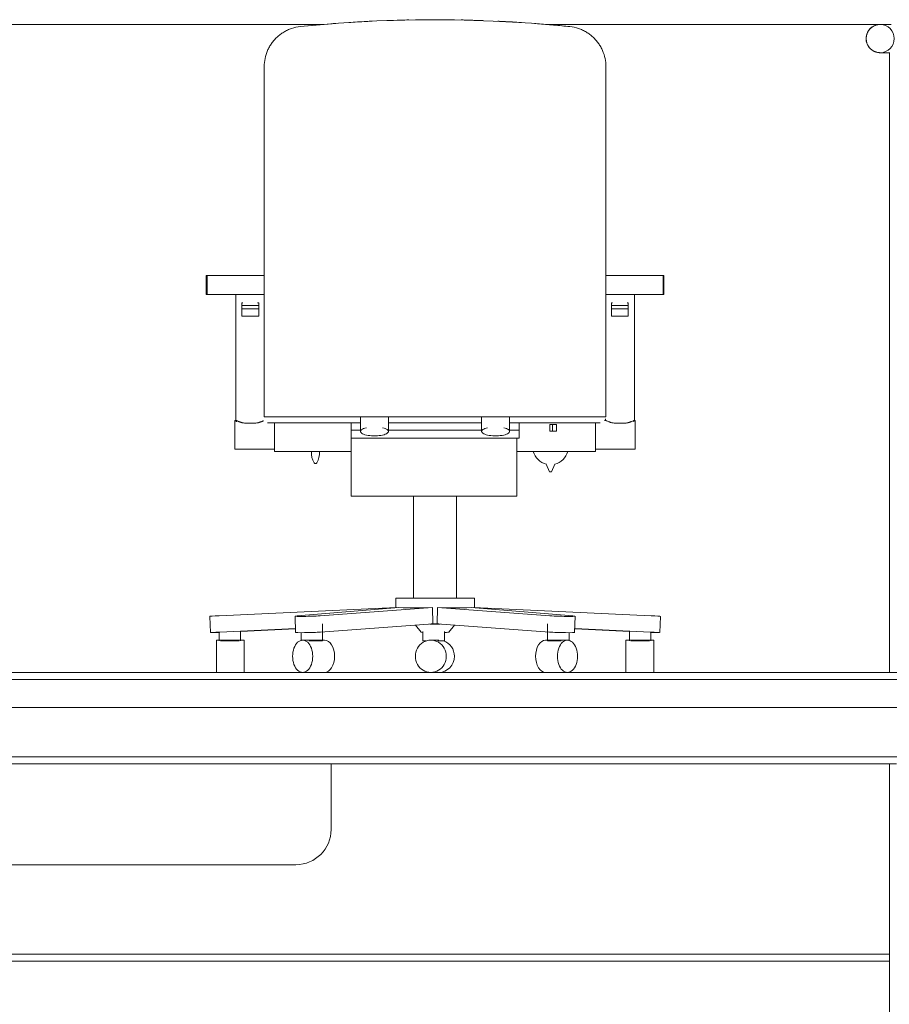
# Model space of a CAD drawing. Header units: metres. Extents: x 3.7 to 90.5, y -1.7 to 14.3.
# Tile 50 of 172: x 33.8 to 35, y 5.6 to 7. Entities that reach past the tile are written whole.
import ezdxf

# ---------------------------------------------------------------- set-up
doc = ezdxf.new("R2010")
doc.units = ezdxf.units.M
for name, color, linetype, lineweight in [('A-DOOR', 7, 'Continuous', 18), ('A-FLOR', 7, 'Continuous', 18), ('A-FLOR-MCUT', 7, 'Continuous', 18), ('E-LITE-EQPM', 7, 'Continuous', 18), ('I-FURN', 7, 'Continuous', 18), ('S-BEAM', 7, 'Continuous', 18), ('S-COLS', 7, 'Continuous', 18)]:
    doc.layers.add(name, color=color, linetype=linetype, lineweight=lineweight)

# ---------------------------------------------------------------- blocks, each defined once
blk = doc.blocks.new('Porta sala de aula e laboratorio - P1 PORTA ESTUDIO-V5-Corte 1')
at = {"layer": 'A-DOOR', "flags": 128}
for points in [[(34.9743, 6.94), (34.9744, 6.9408), (34.9744, 6.9416), (34.9745, 6.9424), (34.9746, 6.9432), (34.9747, 6.944), (34.9749, 6.9448), (34.9751, 6.9455), (34.9754, 6.9463), (34.9756, 6.947), (34.9759, 6.9478), (34.9762, 6.9485), (34.9766, 6.9492), (34.977, 6.9499), (34.9774, 6.9506), (34.9778, 6.9513), (34.9783, 6.9519), (34.9788, 6.9526), (34.9793, 6.9532), (34.9798, 6.9538)], [(34.9804, 6.9543), (34.981, 6.9549), (34.9816, 6.9554), (34.9822, 6.9559), (34.9829, 6.9564), (34.9835, 6.9568), (34.9842, 6.9572), (34.9849, 6.9576), (34.9856, 6.958), (34.9864, 6.9583), (34.9871, 6.9586), (34.9878, 6.9589), (34.9886, 6.9592), (34.9894, 6.9594), (34.9902, 6.9596), (34.9909, 6.9597), (34.9917, 6.9598), (34.9925, 6.9599), (34.9933, 6.96), (34.9941, 6.96)], [(34.9944, 6.96), (34.9946, 6.96), (34.9947, 6.96), (34.9949, 6.96), (34.9952, 6.96), (34.9955, 6.96), (34.9959, 6.96), (34.9963, 6.96), (34.9967, 6.96), (34.9972, 6.96), (34.9977, 6.96), (34.9983, 6.96), (34.9989, 6.96), (34.9996, 6.96), (35.0003, 6.96), (35.001, 6.96), (35.0018, 6.96), (35.0026, 6.96), (35.0034, 6.96), (35.0043, 6.96), (35.0052, 6.96), (35.0062, 6.96), (35.0071, 6.96), (35.0081, 6.96)], [(34.98, 6.9261), (34.9794, 6.9267), (34.9789, 6.9273), (34.9784, 6.9279), (34.978, 6.9285), (34.9775, 6.9292), (34.9771, 6.9299), (34.9767, 6.9306), (34.9763, 6.9313), (34.976, 6.932), (34.9757, 6.9328), (34.9754, 6.9335), (34.9752, 6.9343), (34.975, 6.935), (34.9748, 6.9358), (34.9746, 6.9366), (34.9745, 6.9374), (34.9744, 6.9382), (34.9744, 6.939), (34.9743, 6.9398)], [(34.9943, 6.92), (34.9935, 6.92), (34.9927, 6.9201), (34.9919, 6.9201), (34.9912, 6.9203), (34.9904, 6.9204), (34.9896, 6.9206), (34.9888, 6.9208), (34.988, 6.921), (34.9873, 6.9213), (34.9866, 6.9216), (34.9858, 6.9219), (34.9851, 6.9223), (34.9844, 6.9226), (34.9837, 6.9231), (34.983, 6.9235), (34.9824, 6.924), (34.9818, 6.9244), (34.9812, 6.925), (34.9806, 6.9255)], [(35.0074, 6.92), (35.0064, 6.92), (35.0055, 6.92), (35.0046, 6.92), (35.0037, 6.92), (35.0028, 6.92), (35.002, 6.92), (35.0012, 6.92), (35.0005, 6.92), (34.9998, 6.92), (34.9991, 6.92), (34.9985, 6.92), (34.9979, 6.92), (34.9973, 6.92), (34.9968, 6.92), (34.9964, 6.92), (34.996, 6.92), (34.9956, 6.92), (34.9953, 6.92), (34.995, 6.92), (34.9948, 6.92), (34.9946, 6.92), (34.9945, 6.92)]]:
    blk.add_lwpolyline(points, dxfattribs=at)
at = {"layer": 'A-DOOR'}
for start, end in [(0, 180), (180, 0)]:
    blk.add_arc((34.9943, 6.94), 0.02, start, end, dxfattribs=at)
blk = doc.blocks.new('63_PHILIPS_SmartBalance Wall-mounted_WL484W - 1xLED46S_840-8157319-Corte 1')
at = {"layer": 'E-LITE-EQPM'}
for p, q in [((33.3148, 5.91), (33.3148, 5.817)), ((34.2148, 5.817), (34.2148, 5.91)), ((33.3648, 5.767), (34.1648, 5.767))]:
    blk.add_line(p, q, dxfattribs=at)
for centre, start, end in [((33.3648, 5.817), 180, 270), ((34.1648, 5.817), 270, 0)]:
    blk.add_arc(centre, 0.05, start, end, dxfattribs=at)
blk = doc.blocks.new('CADEIRA GIRATÓRIA OPERACIONAL COM BRAÇO - High Back Fully Upholstered-V35-Corte 1')
at = {"layer": 'I-FURN'}
for p, q in [((34.0375, 6.6037), (34.0375, 6.5767)), ((34.0377, 6.6037), (34.0375, 6.6037)), ((34.0377, 6.6037), (34.0386, 6.6037)), ((34.0386, 6.6037), (34.0386, 6.5767)), ((34.1175, 6.6037), (34.0386, 6.6037)), ((34.1198, 6.6037), (34.1175, 6.6037)), ((34.6072, 6.6037), (34.6049, 6.6037)), ((34.6861, 6.6037), (34.6072, 6.6037)), ((34.6861, 6.5767), (34.6861, 6.6037)), ((34.6861, 6.6037), (34.687, 6.6037)), ((34.6871, 6.6037), (34.687, 6.6037)), ((34.6871, 6.5767), (34.6871, 6.6037)), ((34.0375, 6.5767), (34.0377, 6.5767)), ((34.0386, 6.5767), (34.0377, 6.5767)), ((34.0386, 6.5767), (34.1175, 6.5767)), ((34.0794, 6.5762), (34.0794, 6.3976)), ((34.1175, 6.5767), (34.1198, 6.5767)), ((34.6049, 6.5767), (34.6072, 6.5767)), ((34.6072, 6.5767), (34.6861, 6.5767)), ((34.6453, 6.3976), (34.6453, 6.5762)), ((34.687, 6.5767), (34.6861, 6.5767)), ((34.687, 6.5767), (34.6871, 6.5767)), ((34.0879, 6.5611), (34.0879, 6.5649)), ((34.0879, 6.5649), (34.0894, 6.5649)), ((34.0879, 6.5564), (34.0879, 6.5611)), ((34.112, 6.5611), (34.0879, 6.5611)), ((34.1104, 6.5649), (34.112, 6.5649)), ((34.112, 6.5649), (34.112, 6.5611)), ((34.112, 6.5611), (34.112, 6.5564)), ((34.6127, 6.5611), (34.6127, 6.5649)), ((34.6142, 6.5649), (34.6127, 6.5649)), ((34.6127, 6.5564), (34.6127, 6.5611)), ((34.6127, 6.5611), (34.6367, 6.5611)), ((34.6367, 6.5649), (34.6352, 6.5649)), ((34.6367, 6.5649), (34.6367, 6.5611)), ((34.6367, 6.5611), (34.6367, 6.5564)), ((34.0879, 6.5545), (34.0879, 6.5565)), ((34.112, 6.5564), (34.0879, 6.5564)), ((34.0879, 6.5458), (34.0879, 6.5545)), ((34.112, 6.5458), (34.0879, 6.5458)), ((34.112, 6.5565), (34.112, 6.5545)), ((34.112, 6.5545), (34.112, 6.5458)), ((34.6127, 6.5545), (34.6127, 6.5565)), ((34.6127, 6.5564), (34.6367, 6.5564)), ((34.6127, 6.5458), (34.6127, 6.5545)), ((34.6127, 6.5458), (34.6367, 6.5458)), ((34.6367, 6.5565), (34.6367, 6.5545)), ((34.6367, 6.5545), (34.6367, 6.5458)), ((34.0796, 6.3977), (34.0781, 6.3977)), ((34.0781, 6.3977), (34.0781, 6.3774)), ((34.0931, 6.394), (34.1068, 6.394)), ((34.1197, 6.4029), (34.6049, 6.4029)), ((34.1346, 6.3946), (34.1346, 6.3536)), ((34.1637, 6.3945), (34.2565, 6.3945)), ((34.243, 6.3842), (34.243, 6.3947)), ((34.2962, 6.3945), (34.4285, 6.3945)), ((34.4687, 6.3945), (34.5574, 6.3945)), ((34.4816, 6.3948), (34.4816, 6.3842)), ((34.5255, 6.392), (34.5289, 6.392)), ((34.5255, 6.3825), (34.5255, 6.392)), ((34.5289, 6.392), (34.5346, 6.392)), ((34.5289, 6.3825), (34.5289, 6.392)), ((34.5346, 6.392), (34.5346, 6.3825)), ((34.5901, 6.3536), (34.5901, 6.3947)), ((34.6044, 6.3977), (34.6031, 6.3977)), ((34.6044, 6.4001), (34.6039, 6.399)), ((34.6042, 6.4), (34.6042, 6.3976)), ((34.6316, 6.394), (34.6179, 6.394)), ((34.6466, 6.3977), (34.6451, 6.3977)), ((34.6466, 6.3774), (34.6466, 6.3977)), ((34.0781, 6.3774), (34.0781, 6.3571)), ((34.243, 6.3842), (34.243, 6.3727)), ((34.243, 6.3842), (34.2557, 6.3842)), ((34.4285, 6.3842), (34.2962, 6.3842)), ((34.4689, 6.3842), (34.4687, 6.3842)), ((34.4689, 6.3842), (34.4816, 6.3842)), ((34.4816, 6.3727), (34.4816, 6.3842)), ((34.5289, 6.3825), (34.5255, 6.3825)), ((34.5346, 6.3825), (34.5289, 6.3825)), ((34.6466, 6.3571), (34.6466, 6.3774)), ((34.243, 6.2905), (34.243, 6.3727)), ((34.243, 6.3727), (34.2557, 6.3727)), ((34.4689, 6.3727), (34.2557, 6.3727)), ((34.4689, 6.3727), (34.4816, 6.3727)), ((34.4783, 6.3727), (34.4783, 6.2905)), ((34.0781, 6.3571), (34.1346, 6.3571)), ((34.1346, 6.3536), (34.1678, 6.3536)), ((34.1678, 6.3536), (34.243, 6.3536)), ((34.4783, 6.3536), (34.5569, 6.3536)), ((34.5569, 6.3536), (34.5901, 6.3536)), ((34.5901, 6.3571), (34.6466, 6.3571)), ((34.5203, 6.3356), (34.525, 6.3246)), ((34.5276, 6.3246), (34.5323, 6.3356)), ((34.525, 6.3246), (34.5276, 6.3246)), ((34.4783, 6.2905), (34.243, 6.2905)), ((34.3318, 6.2905), (34.3318, 6.1453)), ((34.3929, 6.1453), (34.3929, 6.2905)), ((34.3065, 6.1453), (34.3065, 6.1315)), ((34.4182, 6.1453), (34.3065, 6.1453)), ((34.4182, 6.1315), (34.4182, 6.1453)), ((34.0557, 6.1204), (34.3078, 6.1321)), ((34.311, 6.1321), (34.1667, 6.1204)), ((34.1991, 6.1204), (34.3588, 6.1321)), ((34.3594, 6.109), (34.3588, 6.1321)), ((34.3653, 6.109), (34.3659, 6.1321)), ((34.3659, 6.1321), (34.5255, 6.1204)), ((34.558, 6.1204), (34.4137, 6.1321)), ((34.4169, 6.1321), (34.669, 6.1204)), ((34.0424, 6.1196), (34.0434, 6.0965)), ((34.1636, 6.1199), (34.1641, 6.0968)), ((34.5605, 6.0968), (34.5611, 6.1199)), ((34.6813, 6.0965), (34.6823, 6.1196)), ((34.0558, 6.0973), (34.0558, 6.0847)), ((34.1641, 6.1023), (34.0567, 6.0973)), ((34.0863, 6.0981), (34.1641, 6.1017)), ((34.0863, 6.0847), (34.0863, 6.0987)), ((34.1722, 6.0965), (34.1722, 6.0847)), ((34.3594, 6.109), (34.1997, 6.0973)), ((34.2027, 6.0847), (34.2027, 6.1088)), ((34.3347, 6.1072), (34.3426, 6.0973)), ((34.3452, 6.0982), (34.3452, 6.0847)), ((34.3569, 6.1088), (34.3678, 6.1088)), ((34.525, 6.0973), (34.3653, 6.109)), ((34.3757, 6.0847), (34.3757, 6.0982)), ((34.3821, 6.0973), (34.39, 6.1072)), ((34.522, 6.1088), (34.522, 6.0847)), ((34.5525, 6.0847), (34.5525, 6.0965)), ((34.668, 6.0973), (34.5606, 6.1023)), ((34.5606, 6.1017), (34.6384, 6.0981)), ((34.6384, 6.0987), (34.6384, 6.0847)), ((34.6688, 6.0847), (34.6688, 6.0973)), ((34.0915, 6.0858), (34.0518, 6.0858)), ((34.0518, 6.0858), (34.0518, 6.0629)), ((34.0579, 6.0847), (34.0843, 6.0847)), ((34.0915, 6.0629), (34.0915, 6.0858)), ((34.2054, 6.0858), (34.1744, 6.0858)), ((34.1835, 6.0847), (34.2027, 6.0847)), ((34.3452, 6.0847), (34.3497, 6.0847)), ((34.3679, 6.0858), (34.3563, 6.0858)), ((34.3662, 6.0847), (34.3757, 6.0847)), ((34.5503, 6.0858), (34.5193, 6.0858)), ((34.522, 6.0847), (34.5412, 6.0847)), ((34.6728, 6.0858), (34.6332, 6.0858)), ((34.6332, 6.0858), (34.6332, 6.0629)), ((34.6404, 6.0847), (34.6668, 6.0847)), ((34.6728, 6.0629), (34.6728, 6.0858)), ((34.0518, 6.0629), (34.0518, 6.04)), ((34.0915, 6.04), (34.0915, 6.0629)), ((34.6332, 6.0629), (34.6332, 6.04)), ((34.6728, 6.04), (34.6728, 6.0629))]:
    blk.add_line(p, q, dxfattribs=at)
at = {"layer": 'I-FURN', "flags": 128}
for points in [[(34.5537, 6.957), (34.4994, 6.9618), (34.4448, 6.965), (34.3899, 6.9667), (34.3348, 6.9667), (34.2799, 6.9651), (34.2253, 6.9618), (34.171, 6.957)], [(34.171, 6.957), (34.1937, 6.9593), (34.2164, 6.9612)], [(34.1243, 6.3945), (34.1244, 6.3945), (34.1245, 6.3945), (34.1246, 6.3945), (34.1248, 6.3945), (34.1251, 6.3945), (34.1255, 6.3945), (34.1259, 6.3945), (34.1263, 6.3945), (34.1269, 6.3945), (34.1274, 6.3945), (34.1281, 6.3945), (34.1288, 6.3945), (34.1295, 6.3945), (34.1304, 6.3945), (34.1312, 6.3945), (34.1321, 6.3945), (34.1331, 6.3945), (34.1341, 6.3945), (34.1352, 6.3945), (34.1363, 6.3945), (34.1374, 6.3945), (34.1386, 6.3945), (34.1399, 6.3945), (34.1411, 6.3945), (34.1424, 6.3945), (34.1438, 6.3945), (34.1451, 6.3945), (34.1466, 6.3945), (34.148, 6.3945), (34.1494, 6.3945), (34.1509, 6.3945), (34.1524, 6.3945), (34.1539, 6.3945), (34.1555, 6.3945), (34.157, 6.3945), (34.1586, 6.3945), (34.1601, 6.3945), (34.1617, 6.3945), (34.1633, 6.3945), (34.1637, 6.3945)], [(34.2565, 6.4029), (34.2565, 6.394), (34.2565, 6.3854), (34.2565, 6.3823)], [(34.2565, 6.3823), (34.2565, 6.3854), (34.2565, 6.394), (34.2565, 6.4029)], [(34.2962, 6.3823), (34.2962, 6.3854), (34.2962, 6.394), (34.2962, 6.4029)], [(34.2962, 6.4029), (34.2962, 6.394), (34.2962, 6.3854), (34.2962, 6.3823)], [(34.4285, 6.3823), (34.4285, 6.3854), (34.4285, 6.394), (34.4285, 6.4029)], [(34.4285, 6.4029), (34.4285, 6.394), (34.4285, 6.3854), (34.4285, 6.3823)], [(34.4682, 6.4029), (34.4682, 6.394), (34.4682, 6.3854), (34.4682, 6.3823)], [(34.4682, 6.3823), (34.4682, 6.3854), (34.4682, 6.394), (34.4682, 6.4029)], [(34.5574, 6.3945), (34.559, 6.3945), (34.5605, 6.3945), (34.5621, 6.3945), (34.5637, 6.3945), (34.5652, 6.3945), (34.5668, 6.3945), (34.5683, 6.3945), (34.5698, 6.3945), (34.5713, 6.3945), (34.5727, 6.3945), (34.5742, 6.3945), (34.5756, 6.3945), (34.577, 6.3945), (34.5783, 6.3945), (34.5796, 6.3945), (34.5809, 6.3945), (34.5821, 6.3945), (34.5834, 6.3945), (34.5845, 6.3945), (34.5856, 6.3945), (34.5867, 6.3945), (34.5877, 6.3945), (34.5887, 6.3945), (34.5896, 6.3945), (34.5905, 6.3945), (34.5913, 6.3945), (34.5921, 6.3945), (34.5928, 6.3945), (34.5935, 6.3945), (34.5941, 6.3945), (34.5946, 6.3945), (34.5951, 6.3945), (34.5955, 6.3945), (34.5959, 6.3945), (34.5962, 6.3945), (34.5964, 6.3945), (34.5966, 6.3945), (34.5967, 6.3945), (34.5968, 6.3945), (34.5968, 6.3945)], [(34.2649, 6.3875), (34.2628, 6.3869), (34.2609, 6.3863), (34.2594, 6.3856), (34.2581, 6.3848), (34.2572, 6.384), (34.2567, 6.3831), (34.2565, 6.3823)], [(34.2565, 6.3823), (34.2567, 6.3814), (34.2572, 6.3806), (34.2581, 6.3797), (34.2594, 6.379), (34.2609, 6.3783), (34.2628, 6.3776), (34.2649, 6.3771), (34.2672, 6.3766), (34.2697, 6.3763), (34.2723, 6.3761), (34.275, 6.3759), (34.2777, 6.3759), (34.2804, 6.3761), (34.283, 6.3763), (34.2855, 6.3766), (34.2878, 6.3771), (34.2899, 6.3776), (34.2917, 6.3783), (34.2933, 6.379), (34.2945, 6.3797), (34.2954, 6.3806), (34.296, 6.3814), (34.2962, 6.3823)], [(34.2581, 6.3797), (34.2572, 6.3806), (34.2567, 6.3814)], [(34.2855, 6.3766), (34.283, 6.3763), (34.2804, 6.3761), (34.2777, 6.3759), (34.275, 6.3759), (34.2723, 6.3761), (34.2697, 6.3763), (34.2672, 6.3766), (34.2649, 6.3771), (34.2628, 6.3776), (34.2609, 6.3783), (34.2594, 6.379)], [(34.2962, 6.3823), (34.296, 6.3831), (34.2954, 6.384), (34.2945, 6.3848), (34.2933, 6.3856), (34.2917, 6.3863), (34.2899, 6.3869), (34.2878, 6.3875)], [(34.2954, 6.3806), (34.2945, 6.3797), (34.2933, 6.379), (34.2917, 6.3783), (34.2899, 6.3776), (34.2878, 6.3771)], [(34.4369, 6.3875), (34.4348, 6.3869), (34.433, 6.3863), (34.4314, 6.3856), (34.4301, 6.3848), (34.4292, 6.384), (34.4287, 6.3831), (34.4285, 6.3823)], [(34.4285, 6.3823), (34.4287, 6.3814), (34.4292, 6.3806), (34.4301, 6.3797), (34.4314, 6.379), (34.433, 6.3783), (34.4348, 6.3776), (34.4369, 6.3771), (34.4392, 6.3766), (34.4417, 6.3763), (34.4443, 6.3761), (34.447, 6.3759), (34.4497, 6.3759), (34.4524, 6.3761), (34.455, 6.3763), (34.4575, 6.3766), (34.4598, 6.3771), (34.4619, 6.3776), (34.4637, 6.3783), (34.4653, 6.379), (34.4665, 6.3797), (34.4675, 6.3806), (34.468, 6.3814), (34.4682, 6.3823)], [(34.4301, 6.3797), (34.4292, 6.3806), (34.4287, 6.3814)], [(34.4575, 6.3766), (34.455, 6.3763), (34.4524, 6.3761), (34.4497, 6.3759), (34.447, 6.3759), (34.4443, 6.3761), (34.4417, 6.3763), (34.4392, 6.3766), (34.4369, 6.3771), (34.4348, 6.3776), (34.433, 6.3783), (34.4314, 6.379)], [(34.4682, 6.3823), (34.468, 6.3831), (34.4675, 6.384), (34.4665, 6.3848), (34.4653, 6.3856), (34.4637, 6.3863), (34.4619, 6.3869), (34.4598, 6.3875)], [(34.4675, 6.3806), (34.4665, 6.3797), (34.4653, 6.379), (34.4637, 6.3783), (34.4619, 6.3776), (34.4598, 6.3771)], [(34.3588, 6.1321), (34.3468, 6.1319), (34.3355, 6.1318), (34.3254, 6.1318), (34.3172, 6.1319), (34.311, 6.1321)], [(34.4137, 6.1321), (34.4075, 6.1319), (34.3992, 6.1318), (34.3892, 6.1318), (34.3779, 6.1319), (34.3659, 6.1321)], [(34.3698, 6.1087), (34.3684, 6.1087), (34.3562, 6.1087), (34.3549, 6.1087)]]:
    blk.add_lwpolyline(points, dxfattribs=at)
at = {"layer": 'I-FURN'}
for centre, radius, start, end in [((34.2146, 6.3521), 0.0279, 176.8425, 211.5062), ((34.1705, 6.3521), 0.0279, 328.4938, 3.1575), ((34.5263, 6.3602), 0.0253, 194.9762, 256.3572), ((34.5263, 6.3602), 0.0253, 283.7413, 345.0238), ((34.1925, 6.3386), 0.00205, 211.5062, 328.4938), ((34.1925, 6.3386), 0.00205, 211.5062, 328.4938)]:
    blk.add_arc(centre, radius, start, end, dxfattribs=at)
for centre, major_axis, ratio, start_param, end_param in [((34.0622, 6.1204), (0.0197, 0.0008), 0.012932, 1.904354, 3.184262), ((34.1833, 6.1204), (0.0198, 0.0005), 0.036081, 2.569577, 5.641356), ((34.5414, 6.1204), (-0.0198, 0.0005), 0.036081, 0.641829, 3.713608), ((34.6625, 6.1204), (-0.0197, 0.0008), 0.012932, 3.098923, 4.378832), ((34.0631, 6.0973), (0.0197, 0.0008), 0.012932, 1.904354, 3.184262), ((34.0631, 6.0973), (0.0197, 0.0008), 0.012932, 3.440243, 4.329517), ((34.1839, 6.0973), (0.0198, 0.0005), 0.036081, 3.08154, 5.641356), ((34.3623, 6.0973), (0.0198, 0), 0.043912, 3.176499, 3.655781), ((34.3623, 6.0973), (0.0198, 0), 0.043912, 5.480334, 6.248279), ((34.5408, 6.0973), (-0.0198, 0.0005), 0.036081, 0.641829, 3.201645), ((34.6615, 6.0973), (-0.0197, 0.0008), 0.012932, 3.098923, 4.378832), ((34.6615, 6.0973), (-0.0197, 0.0008), 0.012932, 1.953668, 2.842942), ((34.1744, 6.0629), (0, 0.0229), 0.622635, 4.712389, 7.853982), ((34.2054, 6.0629), (0, 0.0229), 0.622635, 4.712389, 6.283185), ((34.3563, 6.0629), (0, 0.0229), 0.955792, 4.712389, 7.853982), ((34.3679, 6.0629), (0, 0.0229), 0.955792, 4.712389, 5.980266), ((34.5193, 6.0629), (0, 0.0229), 0.622635, 0, 1.570796), ((34.5503, 6.0629), (0, 0.0229), 0.622635, 4.712389, 7.853982), ((34.1744, 6.0629), (0, 0.0229), 0.622635, 1.570796, 4.712389), ((34.2054, 6.0629), (0, 0.0229), 0.622635, 3.141593, 4.712389), ((34.3563, 6.0629), (0, 0.0229), 0.955792, 1.570796, 4.712389), ((34.3679, 6.0629), (0, 0.0229), 0.955792, 3.141593, 4.712389), ((34.5193, 6.0629), (0, 0.0229), 0.622635, 1.570796, 3.141593), ((34.5503, 6.0629), (0, 0.0229), 0.622635, 1.570796, 4.712389)]:
    blk.add_ellipse(centre, major_axis=major_axis, ratio=ratio, start_param=start_param, end_param=end_param, dxfattribs=at)
for points, knots in [([(34.2397, 6.9629), (34.2481, 6.9634), (34.2591, 6.9641), (34.2702, 6.9646), (34.273, 6.9647)], [-0.9194213, -0.9194213, -0.9194213, -0.9194213, -0.8333333, -0.8050331, -0.8050331, -0.8050331, -0.8050331]), ([(34.2937, 6.9656), (34.3002, 6.9658), (34.3107, 6.9662), (34.3212, 6.9664), (34.3252, 6.9665)], [-0.7337974, -0.7337974, -0.7337974, -0.7337974, -0.6666667, -0.6260336, -0.6260336, -0.6260336, -0.6260336]), ([(34.3467, 6.9668), (34.3518, 6.9668), (34.3622, 6.9669), (34.3725, 6.9668), (34.3778, 6.9668)], [-0.5523539, -0.5523539, -0.5523539, -0.5523539, -0.5, -0.4462737, -0.4462737, -0.4462737, -0.4462737]), ([(34.3993, 6.9665), (34.4031, 6.9664), (34.4137, 6.9662), (34.4242, 6.9658), (34.4308, 6.9656)], [-0.3727, -0.3727, -0.3727, -0.3727, -0.3333333, -0.2645909, -0.2645909, -0.2645909, -0.2645909]), ([(34.4515, 6.9647), (34.4541, 6.9646), (34.4653, 6.964), (34.4765, 6.9634), (34.485, 6.9628)], [-0.1937621, -0.1937621, -0.1937621, -0.1937621, -0.1666667, -0.0782429, -0.0782429, -0.0782429, -0.0782429]), ([(34.171, 6.957), (34.1668, 6.9566), (34.1606, 6.9552), (34.1529, 6.9522), (34.1475, 6.9493), (34.1425, 6.9459), (34.1379, 6.9421), (34.1338, 6.9379), (34.1302, 6.9333), (34.127, 6.9283), (34.1236, 6.9214), (34.1206, 6.912), (34.1197, 6.9041), (34.1197, 6.9002)], [-1, -1, -1, -1, -0.857143, -0.785714, -0.714286, -0.642857, -0.571429, -0.5, -0.428571, -0.357143, -0.285714, -0.142857, 0, 0, 0, 0]), ([(34.6049, 6.9002), (34.6049, 6.9041), (34.6041, 6.912), (34.6011, 6.9214), (34.5976, 6.9283), (34.5945, 6.9333), (34.5909, 6.9379), (34.5867, 6.9421), (34.5822, 6.9459), (34.5772, 6.9493), (34.5718, 6.9522), (34.5641, 6.9552), (34.5579, 6.9566), (34.5537, 6.957)], [-1, -1, -1, -1, -0.857143, -0.714286, -0.642857, -0.571429, -0.5, -0.428571, -0.357143, -0.285714, -0.214286, -0.142857, 0, 0, 0, 0]), ([(34.1197, 6.9002), (34.1197, 6.8812), (34.1197, 6.8428), (34.1197, 6.7768), (34.1197, 6.7161), (34.1197, 6.6616), (34.1197, 6.6344), (34.1197, 6.6208)], [-1, -1, -1, -1, -0.785714, -0.571429, -0.285714, -0.142857, 0, 0, 0, 0]), ([(34.6049, 6.6208), (34.6049, 6.6412), (34.6049, 6.6821), (34.6049, 6.7499), (34.6049, 6.81), (34.6049, 6.8621), (34.6049, 6.8875), (34.6049, 6.9002)], [-1, -1, -1, -1, -0.785714, -0.571429, -0.285714, -0.142857, 0, 0, 0, 0]), ([(34.0807, 6.3961), (34.0806, 6.3962), (34.0803, 6.3965), (34.0799, 6.3968), (34.0795, 6.3973), (34.0794, 6.3976), (34.0794, 6.3977), (34.0795, 6.3977), (34.0796, 6.3977)], [0.3660185, 0.3660185, 0.3660185, 0.3660185, 0.3888889, 0.4166667, 0.4444444, 0.5, 0.5277778, 0.5555556, 0.5555556, 0.5555556, 0.5555556]), ([(34.0796, 6.3977), (34.0796, 6.3977), (34.0798, 6.3977), (34.0802, 6.3976), (34.0806, 6.3975), (34.0809, 6.3973), (34.0812, 6.3972), (34.0814, 6.3972), (34.0816, 6.3971), (34.082, 6.3969), (34.0826, 6.3966), (34.0832, 6.3964), (34.0837, 6.3962), (34.084, 6.396), (34.0842, 6.396), (34.0845, 6.3959), (34.0848, 6.3958), (34.0853, 6.3956), (34.0861, 6.3953), (34.087, 6.395), (34.0877, 6.3948), (34.0883, 6.3946), (34.0889, 6.3945), (34.0896, 6.3944), (34.091, 6.3942), (34.0922, 6.3941), (34.0931, 6.394)], [0.5555556, 0.5555556, 0.5555556, 0.5555556, 0.5833333, 0.6111111, 0.6388889, 0.6527778, 0.6666667, 0.6736111, 0.6805556, 0.6944444, 0.7222222, 0.75, 0.7638889, 0.7708333, 0.7777778, 0.7847222, 0.7916667, 0.8055556, 0.8333333, 0.8611111, 0.875, 0.8888889, 0.9027778, 0.9166667, 0.9444444, 1, 1, 1, 1]), ([(34.1068, 6.394), (34.1076, 6.3941), (34.1089, 6.3942), (34.1102, 6.3944), (34.111, 6.3945), (34.1116, 6.3946), (34.1121, 6.3948), (34.1129, 6.395), (34.1137, 6.3953), (34.1146, 6.3956), (34.1151, 6.3958), (34.1154, 6.3959), (34.1156, 6.396), (34.1159, 6.3961), (34.1162, 6.3962), (34.1166, 6.3964), (34.1173, 6.3966), (34.1179, 6.3969), (34.1183, 6.3971), (34.1185, 6.3972), (34.1186, 6.3972)], [0, 0, 0, 0, 0.0555556, 0.0833333, 0.0972222, 0.1111111, 0.125, 0.1388889, 0.1666667, 0.1944444, 0.2083333, 0.2152778, 0.2222222, 0.2291667, 0.2361111, 0.25, 0.2777778, 0.3055556, 0.3194444, 0.3333333, 0.3333333, 0.3333333, 0.3333333]), ([(34.6179, 6.394), (34.617, 6.3941), (34.6158, 6.3942), (34.6142, 6.3944), (34.6131, 6.3946), (34.612, 6.3949), (34.6109, 6.3953), (34.61, 6.3956), (34.6081, 6.3963), (34.6063, 6.3971), (34.605, 6.3976), (34.6045, 6.3977), (34.6044, 6.3977)], [0, 0, 0, 0, 0.0555556, 0.0833333, 0.1111111, 0.1388889, 0.1666667, 0.1944444, 0.2222222, 0.3333333, 0.3888889, 0.4444444, 0.4444444, 0.4444444, 0.4444444]), ([(34.6451, 6.3977), (34.645, 6.3977), (34.6446, 6.3977), (34.644, 6.3974), (34.6431, 6.3971), (34.642, 6.3966), (34.6407, 6.3961), (34.6398, 6.3957), (34.6386, 6.3953), (34.6374, 6.3949), (34.6365, 6.3947), (34.636, 6.3945), (34.635, 6.3943), (34.6335, 6.3941), (34.6322, 6.3941), (34.6316, 6.394)], [0.5555556, 0.5555556, 0.5555556, 0.5555556, 0.6111111, 0.6388889, 0.6666667, 0.75, 0.7708333, 0.7916667, 0.8333333, 0.875, 0.8854167, 0.8958333, 0.9166667, 0.9583333, 1, 1, 1, 1]), ([(34.644, 6.3961), (34.6441, 6.3962), (34.6446, 6.3966), (34.645, 6.3971), (34.6452, 6.3974), (34.6453, 6.3977), (34.6452, 6.3977), (34.6451, 6.3977)], [0.3660185, 0.3660185, 0.3660185, 0.3660185, 0.3888889, 0.4444444, 0.4722222, 0.5, 0.5555556, 0.5555556, 0.5555556, 0.5555556])]:
    blk.add_open_spline(points, degree=3, knots=knots, dxfattribs=at)
for points in [[(34.2164, 6.9612), (34.2181, 6.9613), (34.2197, 6.9614), (34.2214, 6.9616)], [(34.5033, 6.9615), (34.5047, 6.9614), (34.5062, 6.9613), (34.5076, 6.9612)], [(34.5076, 6.9612), (34.5153, 6.9606), (34.5307, 6.9593), (34.546, 6.9578), (34.5537, 6.957)], [(34.1197, 6.6208), (34.1197, 6.6178), (34.1197, 6.6119), (34.1197, 6.6062), (34.1197, 6.6034)], [(34.6049, 6.6034), (34.6049, 6.6062), (34.6049, 6.6119), (34.6049, 6.6178), (34.6049, 6.6208)], [(34.1197, 6.6034), (34.1197, 6.6), (34.1197, 6.5931), (34.1197, 6.5825), (34.1197, 6.572), (34.1197, 6.5654), (34.1197, 6.5622)], [(34.6049, 6.5622), (34.6049, 6.5654), (34.6049, 6.572), (34.6049, 6.5825), (34.6049, 6.5931), (34.6049, 6.6), (34.6049, 6.6034)], [(34.1197, 6.5622), (34.1197, 6.5585), (34.1197, 6.5508), (34.1197, 6.5427), (34.1197, 6.5386)], [(34.6049, 6.5386), (34.6049, 6.5427), (34.6049, 6.5508), (34.6049, 6.5585), (34.6049, 6.5622)], [(34.1197, 6.5386), (34.1197, 6.5231), (34.1197, 6.4924), (34.1197, 6.4471), (34.1197, 6.4175), (34.1197, 6.4029)], [(34.6049, 6.4029), (34.6049, 6.4175), (34.6049, 6.4471), (34.6049, 6.4924), (34.6049, 6.5231), (34.6049, 6.5386)]]:
    blk.add_open_spline(points, degree=3, dxfattribs=at)
blk = doc.blocks.new('4 GRE - ESCOLA DE CINEMA E AUDIOVISUAL CINE REX R07_rvt-1-Corte 1')
at = {"layer": 'A-FLOR'}
for p, q in [((34.2046, 6.96), (33.2764, 6.96)), ((35.01, 6.96), (34.5198, 6.96)), ((35.0573, 6.04), (32.3623, 6.04)), ((32.3623, 5.92), (35.0573, 5.92))]:
    blk.add_line(p, q, dxfattribs=at)
at = {"layer": 'A-FLOR-MCUT'}
blk.add_line((35.0573, 6.03), (32.3623, 6.03), dxfattribs=at)
at = {"layer": 'S-BEAM'}
blk.add_line((32.5386, 5.64), (35.0073, 5.64), dxfattribs=at)
at = {"layer": 'S-COLS'}
for p, q in [((35.0073, 6.04), (35.0073, 6.9202)), ((35.0073, 3.02), (35.0073, 5.91))]:
    blk.add_line(p, q, dxfattribs=at)
at = {"layer": 'A-DOOR', "lineweight": 18}
blk.add_blockref('Porta sala de aula e laboratorio - P1 PORTA ESTUDIO-V5-Corte 1', (0, 0), dxfattribs=at)
at = {"layer": 'E-LITE-EQPM', "lineweight": 18}
blk.add_blockref('63_PHILIPS_SmartBalance Wall-mounted_WL484W - 1xLED46S_840-8157319-Corte 1', (0, 0), dxfattribs=at)
at = {"layer": 'I-FURN', "lineweight": 18}
blk.add_blockref('CADEIRA GIRATÓRIA OPERACIONAL COM BRAÇO - High Back Fully Upholstered-V35-Corte 1', (0, 0), dxfattribs=at)
blk = doc.blocks.new('Family - L207-299352-Corte 1')
at = {"layer": 'A-FLOR'}
for p, q in [((35.0586, 6.03), (32.5136, 6.03)), ((32.5136, 5.99), (35.0586, 5.99)), ((35.0173, 5.91), (32.5136, 5.91))]:
    blk.add_line(p, q, dxfattribs=at)
blk = doc.blocks.new('Family - V203-299766-Corte 1')
at = {"layer": 'S-BEAM'}
blk.add_line((32.5386, 5.63), (35.0073, 5.63), dxfattribs=at)
blk = doc.blocks.new('ESTRUTURAL CINE REX _011_IFC-1-Corte 1')
at = {"layer": 'A-FLOR', "lineweight": 18}
blk.add_blockref('Family - L207-299352-Corte 1', (0, 0), dxfattribs=at)
at = {"layer": 'S-BEAM', "lineweight": 18}
blk.add_blockref('Family - V203-299766-Corte 1', (0, 0), dxfattribs=at)

msp = doc.modelspace()

# ---------------------------------------------------------------- block references
at = {"lineweight": 5}
for name in ['4 GRE - ESCOLA DE CINEMA E AUDIOVISUAL CINE REX R07_rvt-1-Corte 1', 'ESTRUTURAL CINE REX _011_IFC-1-Corte 1']:
    msp.add_blockref(name, (0, 0), dxfattribs=at)

doc.saveas('drawing.dxf')
